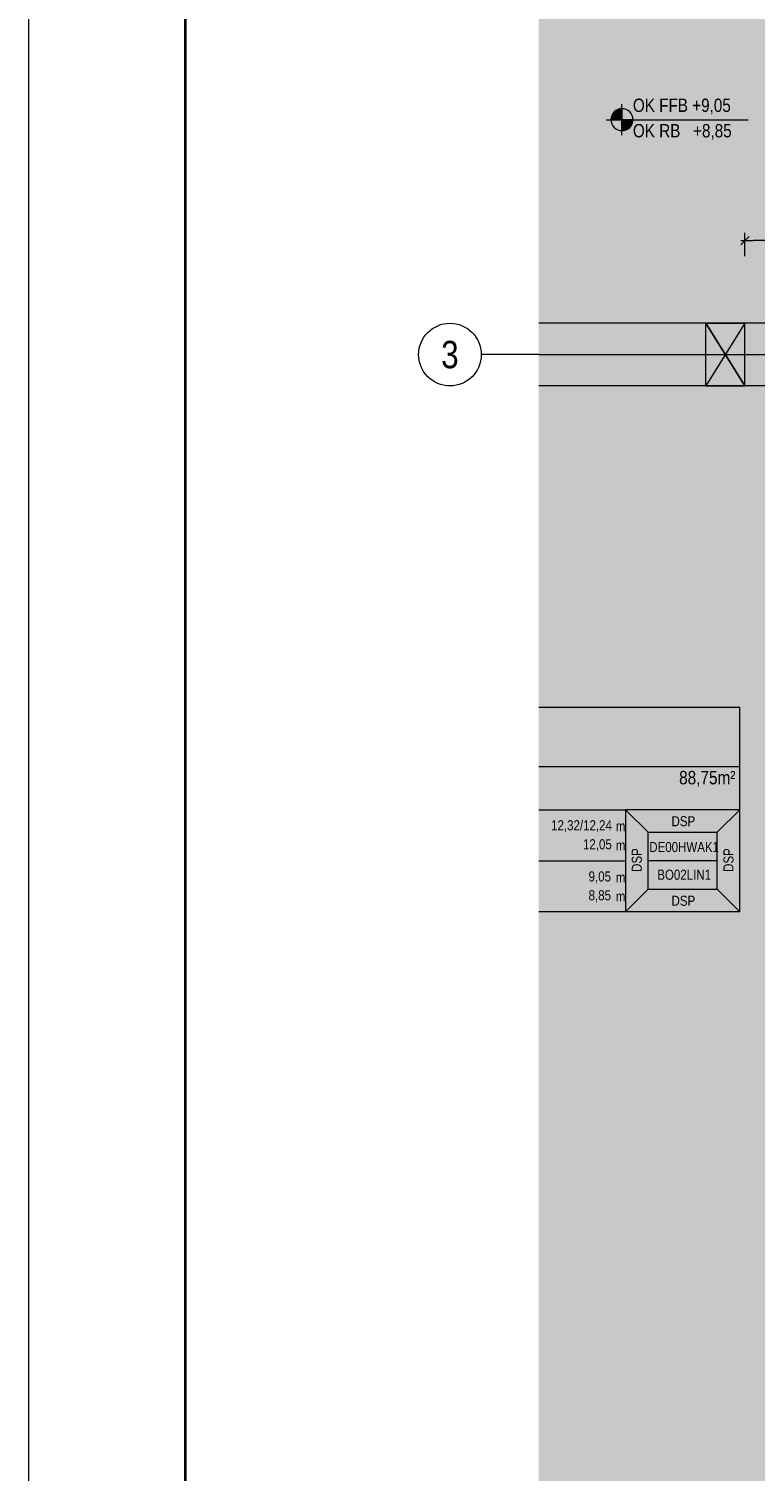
# Model space of a CAD drawing. Extents: x -620 to 3480, y 62 to 1102.
# Tile 58 of 256: x -620 to -527, y 623 to 808. Entities that reach past the tile are written whole.
import ezdxf
from ezdxf.enums import TextEntityAlignment as Align
from ezdxf.lldxf.tags import DXFTag

# ---------------------------------------------------------------- set-up
doc = ezdxf.new("R2010")
doc.units = 0
doc.layers.get('0').update_dxf_attribs({"lineweight": 13})
for name, color, linetype, lineweight, true_color in [('30 -34 Innenwände- 11 Durchbruch', 4, 'Continuous', 9, 0x00ffff), ('30 -35 Decken- 1 Konstruktion-Träger- Stahlbeton', 7, 'grob-A06G9SLJ8I', 13, 0x33aa00), ('70 -75 Raumstempel- 1 Raumstempel', 1, 'Continuous', 50, 0xff0000), ('70 -76 Bemaßung- 2 Allgemein', 9, 'Continuous', 5, 0x808080), ('iwb_Layout BA_Markierung', 7, 'Continuous', 9, 0xbadcdc), ('iwb_Schraffur_Unterzug', 7, 'Continuous', 5, 0xffffcc)]:
    doc.layers.add(name, color=color, linetype=linetype, lineweight=lineweight, true_color=true_color)
for name, color, linetype, lineweight in [('70 -71 Achsen- 1 Gebäudeachsen', 7, 'STRICHPUNKT2-A06G9SLK8I', 18), ('70 -72 Beschriftung- 5 Höhenkoten', 7, 'Continuous', 15), ('iwb_Layout Achsbezeichung', 7, 'Continuous', 13), ('iwb_Plankopf Rahmen', 7, 'Continuous', 35)]:
    doc.layers.add(name, color=color, linetype=linetype, lineweight=lineweight)
doc.styles.get("Standard").update_dxf_attribs({"font": 'ARIALN.TTF'})
tags = doc.linetypes.add('grob-A06G9SLJ8I', pattern=[14, 3, -8, 3]).pattern_tags.tags
tags[8:9] = [DXFTag(74, 4), DXFTag(75, 0), DXFTag(340, '0'), DXFTag(46, 0.0), DXFTag(50, 0.0), DXFTag(44, 0.0), DXFTag(45, 0.0)]
tags[6:7] = [DXFTag(74, 4), DXFTag(75, 0), DXFTag(340, '0'), DXFTag(46, 0.0), DXFTag(50, 0.0), DXFTag(44, 0.0), DXFTag(45, 0.0)]
tags[4:5] = [DXFTag(74, 4), DXFTag(75, 0), DXFTag(340, '0'), DXFTag(46, 0.0), DXFTag(50, 0.0), DXFTag(44, 0.0), DXFTag(45, 0.0)]
tags = doc.linetypes.add('STRICHPUNKT2', pattern=[12.7, 6.35, -3.175, 0, -3.175]).pattern_tags.tags
tags[10:11] = [DXFTag(74, 4), DXFTag(75, 0), DXFTag(340, '0'), DXFTag(46, 0.0), DXFTag(50, 0.0), DXFTag(44, 0.0), DXFTag(45, 0.0)]
tags[8:9] = [DXFTag(74, 4), DXFTag(75, 0), DXFTag(340, '0'), DXFTag(46, 0.0), DXFTag(50, 0.0), DXFTag(44, 0.0), DXFTag(45, 0.0)]
tags[6:7] = [DXFTag(74, 4), DXFTag(75, 0), DXFTag(340, '0'), DXFTag(46, 0.0), DXFTag(50, 0.0), DXFTag(44, 0.0), DXFTag(45, 0.0)]
tags[4:5] = [DXFTag(74, 4), DXFTag(75, 0), DXFTag(340, '0'), DXFTag(46, 0.0), DXFTag(50, 0.0), DXFTag(44, 0.0), DXFTag(45, 0.0)]
tags = doc.linetypes.add('STRICHPUNKT2-A06G9SLK8I', pattern=[12.7, 6.35, -3.175, 0, -3.175]).pattern_tags.tags
tags[10:11] = [DXFTag(74, 4), DXFTag(75, 0), DXFTag(340, '0'), DXFTag(46, 0.0), DXFTag(50, 0.0), DXFTag(44, 0.0), DXFTag(45, 0.0)]
tags[8:9] = [DXFTag(74, 4), DXFTag(75, 0), DXFTag(340, '0'), DXFTag(46, 0.0), DXFTag(50, 0.0), DXFTag(44, 0.0), DXFTag(45, 0.0)]
tags[6:7] = [DXFTag(74, 4), DXFTag(75, 0), DXFTag(340, '0'), DXFTag(46, 0.0), DXFTag(50, 0.0), DXFTag(44, 0.0), DXFTag(45, 0.0)]
tags[4:5] = [DXFTag(74, 4), DXFTag(75, 0), DXFTag(340, '0'), DXFTag(46, 0.0), DXFTag(50, 0.0), DXFTag(44, 0.0), DXFTag(45, 0.0)]

# ---------------------------------------------------------------- blocks, each defined once
blk = doc.blocks.new('Polygon-A06G9SL98I')
at = {"color": 0, "linetype": 'ByBlock', "lineweight": -2, "ltscale": 0.13}
blk.add_solid([(-490.31, 86.03), (-554.53, 85.86), (-490.15, 1071.44), (-554.53, 1071.44)], dxfattribs=at)
blk = doc.blocks.new('Referenz-A06G9SLM8I')
at = {"layer": '30 -34 Innenwände- 11 Durchbruch', "color": 0, "linetype": 'Continuous', "lineweight": -2, "ltscale": 0.13}
for p, q in [((-533.2, 769.9), (-528.2, 769.9)), ((-528.2, 769.9), (-533.2, 761.9)), ((-528.2, 761.9), (-533.2, 769.9)), ((-533.2, 761.9), (-533.2, 769.9)), ((-533.2, 769.9), (-528.2, 761.9)), ((-528.2, 769.9), (-533.2, 761.9)), ((-528.2, 761.9), (-528.2, 769.9)), ((-533.2, 761.9), (-528.2, 761.9))]:
    blk.add_line(p, q, dxfattribs=at)
at = {"layer": '30 -34 Innenwände- 11 Durchbruch', "color": 0, "lineweight": -2}
for points in [[(-533.2, 761.9), (-533.2, 769.9), (-530.7, 765.9)], [(-528.2, 761.9), (-530.7, 765.9), (-528.2, 769.9)]]:
    blk.add_solid(points, dxfattribs=at)
at = {"layer": '30 -35 Decken- 1 Konstruktion-Träger- Stahlbeton', "color": 0, "lineweight": -2}
for p, q in [((4, 769.9), (-554.53, 769.9)), ((4, 761.9), (-554.53, 761.9))]:
    blk.add_line(p, q, dxfattribs=at)
at = {"layer": '70 -71 Achsen- 1 Gebäudeachsen', "color": 0, "linetype": 'STRICHPUNKT2-A06G9SLK8I', "lineweight": -2, "ltscale": 0.13}
blk.add_line((-554.53, 765.88), (92.91, 765.88), dxfattribs=at)
at = {"layer": '70 -72 Beschriftung- 5 Höhenkoten', "color": 0, "linetype": 'Continuous', "lineweight": -2, "ltscale": 0.13}
for p, q in [((-543.9, 793.9), (-543.9, 797.9)), ((-543.9, 797.3), (-543.9, 795.9)), ((-543.9, 795.9), (-543.9, 797.3)), ((-545.9, 795.9), (-527.78, 795.9)), ((-543.9, 795.9), (-545.3, 795.9)), ((-545.3, 795.9), (-543.9, 795.9)), ((-543.9, 795.9), (-542.5, 795.9)), ((-542.5, 795.9), (-543.9, 795.9)), ((-543.9, 795.9), (-543.9, 794.5)), ((-543.9, 794.5), (-543.9, 795.9))]:
    blk.add_line(p, q, dxfattribs=at)
for major_axis in [(0, 1.4), (1.4, 0), (-1.4, 0), (0, -1.4)]:
    blk.add_ellipse((-543.9, 795.9), major_axis=major_axis, ratio=1, start_param=0, end_param=1.570796, dxfattribs=at)
at = {"layer": '70 -72 Beschriftung- 5 Höhenkoten', "color": 0, "lineweight": -2}
for points in [[(-545.15, 795.9), (-545.24, 796.34), (-545.15, 796.54)], [(-545.04, 795.9), (-545.15, 796.54), (-545.04, 796.73)], [(-545.15, 795.9), (-545.15, 796.54), (-545.04, 795.9)], [(-544.89, 795.9), (-545.04, 796.73), (-544.89, 796.89)], [(-545.04, 795.9), (-545.04, 796.73), (-544.89, 795.9)], [(-544.73, 795.9), (-544.89, 796.89), (-544.73, 797.04)], [(-544.89, 795.9), (-544.89, 796.89), (-544.73, 795.9)], [(-544.54, 795.9), (-544.73, 797.04), (-544.54, 797.15)], [(-544.73, 795.9), (-544.73, 797.04), (-544.54, 795.9)], [(-544.34, 795.9), (-544.54, 797.15), (-544.34, 797.24)], [(-544.54, 795.9), (-544.54, 797.15), (-544.34, 795.9)], [(-544.12, 795.9), (-544.34, 797.24), (-544.12, 797.29)], [(-544.34, 795.9), (-544.34, 797.24), (-544.12, 795.9)], [(-543.9, 795.9), (-544.12, 797.29), (-543.9, 797.3)], [(-544.12, 795.9), (-544.12, 797.29), (-543.9, 795.9)], [(-545.29, 795.9), (-545.3, 795.9), (-545.29, 796.12)], [(-545.24, 795.9), (-545.29, 796.12), (-545.24, 796.34)], [(-545.29, 795.9), (-545.29, 796.12), (-545.24, 795.9)], [(-545.24, 795.9), (-545.24, 796.34), (-545.15, 795.9)], [(-543.9, 794.5), (-543.9, 795.9), (-543.69, 794.52)], [(-543.69, 794.52), (-543.9, 795.9), (-543.69, 795.9)], [(-543.69, 794.52), (-543.69, 795.9), (-543.47, 794.57)], [(-543.47, 794.57), (-543.69, 795.9), (-543.47, 795.9)], [(-543.47, 794.57), (-543.47, 795.9), (-543.27, 794.66)], [(-543.27, 794.66), (-543.47, 795.9), (-543.27, 795.9)], [(-543.27, 794.66), (-543.27, 795.9), (-543.08, 794.77)], [(-543.08, 794.77), (-543.27, 795.9), (-543.08, 795.9)], [(-543.08, 794.77), (-543.08, 795.9), (-542.91, 794.91)], [(-542.91, 794.91), (-543.08, 795.9), (-542.91, 795.9)], [(-542.91, 794.91), (-542.91, 795.9), (-542.77, 795.08)], [(-542.77, 795.08), (-542.91, 795.9), (-542.77, 795.9)], [(-542.77, 795.08), (-542.77, 795.9), (-542.66, 795.27)], [(-542.66, 795.27), (-542.77, 795.9), (-542.66, 795.9)], [(-542.66, 795.27), (-542.66, 795.9), (-542.57, 795.47)], [(-542.57, 795.47), (-542.66, 795.9), (-542.57, 795.9)], [(-542.57, 795.47), (-542.57, 795.9), (-542.52, 795.69)], [(-542.52, 795.69), (-542.57, 795.9), (-542.52, 795.9)], [(-542.52, 795.69), (-542.52, 795.9), (-542.5, 795.9)]]:
    blk.add_solid(points, dxfattribs=at)
at = {"layer": '70 -75 Raumstempel- 1 Raumstempel', "color": 0, "lineweight": -2}
for p, q in [((-528.85, 720.78), (-554.53, 720.78)), ((-528.85, 694.64), (-528.85, 720.78)), ((-528.85, 713.19), (-554.53, 713.19)), ((-554.53, 707.71), (-543.45, 707.71)), ((-540.57, 704.82), (-543.45, 707.71)), ((-528.85, 707.71), (-543.45, 707.71)), ((-543.45, 707.71), (-543.45, 694.64)), ((-531.74, 704.82), (-528.85, 707.71)), ((-540.57, 697.54), (-540.57, 704.82)), ((-540.57, 704.82), (-531.74, 704.82)), ((-531.74, 697.54), (-531.74, 704.82)), ((-554.53, 701.18), (-543.45, 701.18)), ((-531.74, 701.18), (-540.57, 701.18)), ((-540.57, 697.54), (-543.45, 694.64)), ((-540.57, 697.54), (-531.74, 697.54)), ((-531.74, 697.54), (-528.85, 694.64)), ((-528.85, 694.64), (-554.53, 694.64))]:
    blk.add_line(p, q, dxfattribs=at)
at = {"layer": '70 -76 Bemaßung- 2 Allgemein', "color": 0, "linetype": 'Continuous', "lineweight": -2, "ltscale": 0.13}
for p, q in [((-528.73, 779.91), (-527.67, 780.98)), ((-528.7, 780.45), (-527.14, 780.45)), ((-528.2, 778.45), (-528.2, 781.45)), ((-492.06, 780.45), (-527.14, 780.45))]:
    blk.add_line(p, q, dxfattribs=at)
at = {"layer": '70 -72 Beschriftung- 5 Höhenkoten', "color": 0, "linetype": 'Continuous', "lineweight": -2, "ltscale": 0.13, "char_height": 1.7, "attachment_point": 1}
for s, insert in [('{\\fArial Narrow;OK FFB +9,05}', (-542.5, 798.59)), ('{\\fArial Narrow;OK RB   +8,85}', (-542.5, 795.34))]:
    blk.add_mtext(s, dxfattribs=dict(at, insert=insert))
at = {"layer": '70 -75 Raumstempel- 1 Raumstempel', "color": 0, "linetype": 'Continuous', "lineweight": -2, "ltscale": 0.13, "attachment_point": 1}
for s, insert, char_height, rotation in [('{\\fArial Narrow;88,75m²}', (-536.6, 712.66), 1.7117, 0), ('{\\fArial Narrow;12,32/12,24}', (-552.95, 706.36), 1.2838, 0), ('{\\fArial Narrow;DSP}', (-537.57, 706.88), 1.2838, 0), ('{\\fArial Narrow;m}', (-544.69, 706.24), 1.2838, 0), ('{\\fArial Narrow;12,05}', (-548.88, 703.93), 1.2838, 0), ('{\\fArial Narrow;m}', (-544.69, 703.8), 1.2838, 0), ('{\\fArial Narrow;DSP}', (-542.65, 699.76), 1.2838, 90), ('{\\fArial Narrow;DE00HWAK1}', (-540.41, 703.58), 1.2838, 0), ('{\\fArial Narrow;DSP}', (-530.94, 699.76), 1.2838, 90), ('{\\fArial Narrow;9,05}', (-548.16, 699.82), 1.2838, 0), ('{\\fArial Narrow;m}', (-544.69, 699.7), 1.2838, 0), ('{\\fArial Narrow;BO02LIN1}', (-539.39, 700.04), 1.2838, 0), ('{\\fArial Narrow;8,85}', (-548.16, 697.41), 1.2838, 0), ('{\\fArial Narrow;m}', (-544.69, 697.28), 1.2838, 0), ('{\\fArial Narrow;DSP}', (-537.57, 696.71), 1.2838, 0)]:
    blk.add_mtext(s, dxfattribs=dict(at, insert=insert, char_height=char_height, rotation=rotation))
blk = doc.blocks.new('Referenz-A06G9SLO8I')
at = {"layer": 'iwb_Schraffur_Unterzug', "linetype": 'Continuous', "ltscale": 0.13}
for points in [[(-554.53, 769.88), (3.97, 769.88), (3.97, 761.88)], [(-554.53, 769.88), (3.97, 761.88), (-554.53, 764.15)], [(-554.53, 764.15), (3.97, 761.88), (-554.53, 761.88)]]:
    blk.add_solid(points, dxfattribs=at)

msp = doc.modelspace()

# ---------------------------------------------------------------- linework, layer by layer
at = {"layer": 'iwb_Layout Achsbezeichung', "linetype": 'STRICHPUNKT2', "lineweight": 13, "ltscale": 0.39}
msp.add_line((-554.53, 765.88), (-561.87, 765.88), dxfattribs=at)
at = {"layer": 'iwb_Layout Achsbezeichung', "ltscale": 0.39}
msp.add_circle((-565.87, 765.88), 4, dxfattribs=at)
at = {"layer": 'iwb_Plankopf Rahmen', "color": 8, "lineweight": 13, "ltscale": 0.13, "true_color": 0x808080}
msp.add_lwpolyline([(300.35, 62.43), (-619.65, 62.43), (-619.65, 1102.43), (300.35, 1102.43), (300.35, 62.43)], close=True, dxfattribs=at)
at = {"layer": 'iwb_Plankopf Rahmen', "ltscale": 0.35}
msp.add_lwpolyline([(-599.65, 67.43), (-599.65, 1097.43), (295.35, 1097.43), (295.35, 67.43), (-599.65, 67.43)], close=True, dxfattribs=at)

# ---------------------------------------------------------------- block references
at = {"color": 8, "lineweight": 13, "ltscale": 0.13, "true_color": 0x808080}
msp.add_blockref('Referenz-A06G9SLM8I', (0, 0), dxfattribs=at)
at = {"color": 8, "lineweight": 25, "ltscale": 0.25, "true_color": 0x808080}
msp.add_blockref('Referenz-A06G9SLO8I', (0, 0), dxfattribs=at)
at = {"layer": 'iwb_Layout BA_Markierung', "ltscale": 0.13}
msp.add_blockref('Polygon-A06G9SL98I', (0, 0), dxfattribs=at)

# ---------------------------------------------------------------- texts
at = {"layer": 'iwb_Layout Achsbezeichung', "ltscale": 0.39}
msp.add_text('3', height=3.5, dxfattribs=at).set_placement((-565.87, 765.88), align=Align.MIDDLE_CENTER)

doc.saveas('drawing.dxf')
